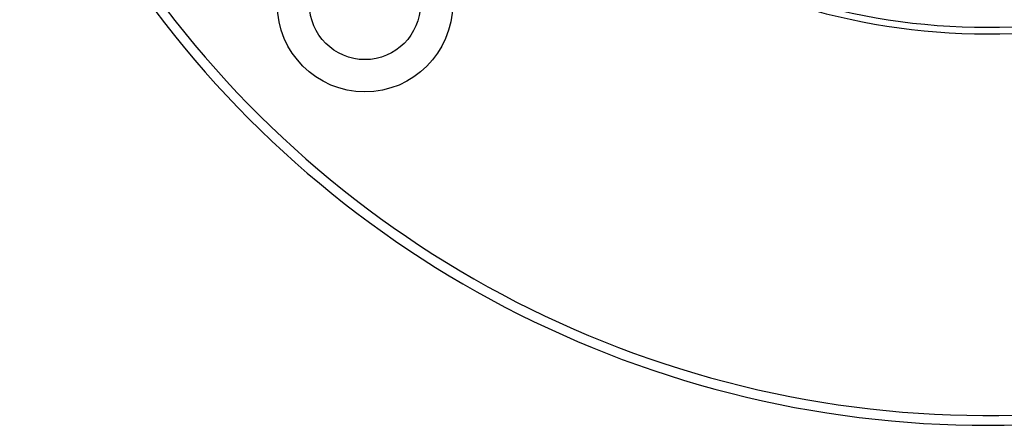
# Paper-space layout '4M DUO Surface plate' of a CAD drawing. Header units: millimetres. Extents: x 20 to 26560, y 40 to 17993.
# Tile 52 of 87: x 8802 to 9104, y 12944 to 13069. Entities that reach past the tile are written whole.
import ezdxf

# ---------------------------------------------------------------- set-up
doc = ezdxf.new("R2010")
doc.units = ezdxf.units.MM

psp = doc.layouts.new('4M DUO Surface plate')

# ---------------------------------------------------------------- linework, layer by layer
at = {"color": 7, "linetype": 'Continuous', "lineweight": 25, "ltscale": 4}
for radius in [26.88, 17]:
    psp.add_circle((8907.54, 13073.51), radius, dxfattribs=at)
for radius, start, end in [(200, 200.6403, 339.3597), (198, 200.8585, 339.1415), (317, 201.1719, 315), (320, 201.9237, 315)]:
    psp.add_arc((9098.46, 13264.43), radius, start, end, dxfattribs=at)

doc.saveas('drawing.dxf')
